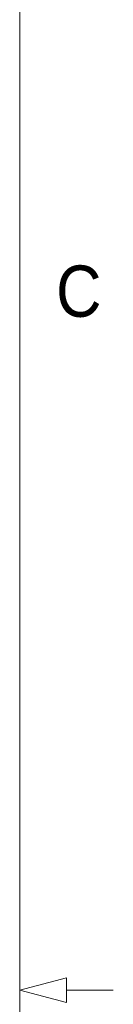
# Model space of a CAD drawing. Header units: inches. Extents: x 0.5 to 16.5, y 0.2 to 10.8.
# Tile 7 of 13: x 16.375 to 16.545, y 5.474 to 7.274. Entities that reach past the tile are written whole.
import ezdxf

# ---------------------------------------------------------------- set-up
doc = ezdxf.new("R2010")
doc.units = ezdxf.units.IN
doc.header["$MEASUREMENT"] = 0
doc.linetypes.add('SLD-Solid', pattern=[0])
doc.styles.add('SLDTEXTSTYLE2', font='GOTHIC.TTF', dxfattribs={"width": 0.913})

msp = doc.modelspace()

# ---------------------------------------------------------------- linework, layer by layer
at = {"color": 7, "linetype": 'SLD-Solid', "lineweight": 18}
for p, q in [((16.375, 0.4), (16.375, 10.6)), ((16.375, 5.5), (16.46, 5.522776)), ((16.46, 5.522776), (16.46, 5.477224)), ((16.375, 5.5), (16.46, 5.477224)), ((16.46, 5.5), (16.545, 5.5))]:
    msp.add_line(p, q, dxfattribs=at)

# ---------------------------------------------------------------- texts
at = {"color": 7, "linetype": 'Continuous', "lineweight": 0, "insert": (16.441007, 6.82444), "char_height": 0.09375, "attachment_point": 1, "style": 'SLDTEXTSTYLE2'}
msp.add_mtext('C', dxfattribs=at)

doc.saveas('drawing.dxf')
